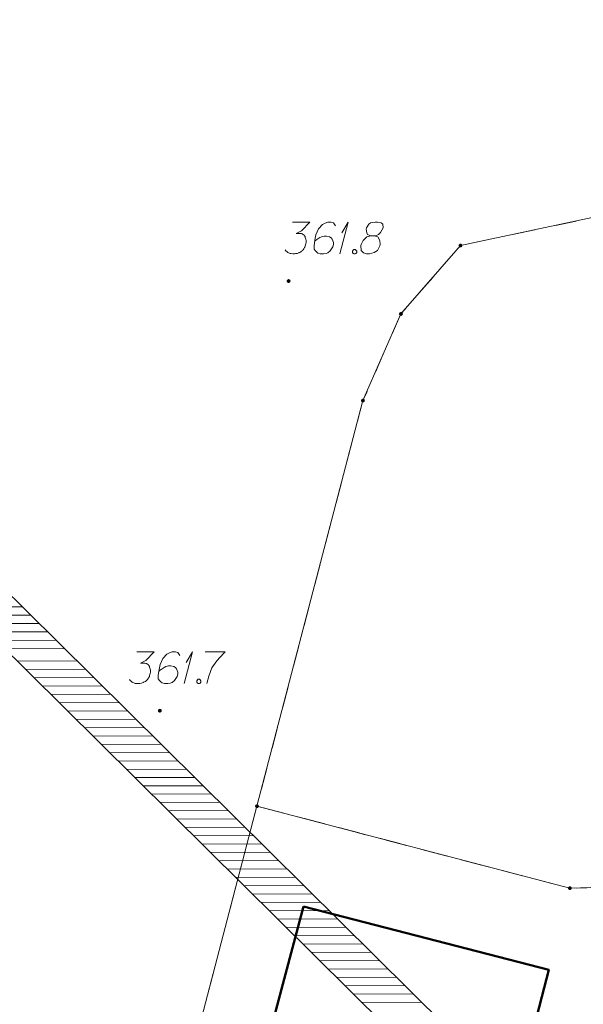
# Model space of a CAD drawing. Header units: metres. Extents: x 5555129 to 5555568, y 5636170 to 5636517.
# Tile 141 of 162: x 5555483 to 5555497, y 5636408 to 5636432. Entities that reach past the tile are written whole.
import ezdxf

# ---------------------------------------------------------------- set-up
doc = ezdxf.new("R2010")
doc.units = ezdxf.units.M
doc.header["$MEASUREMENT"] = 0
doc.linetypes.add('PRZER1-1', pattern=[2, 1, -1])
doc.layers.add('#zakres', color=7, linetype='Continuous', lineweight=18)
for name, color, linetype, lineweight, true_color in [('GEPPGD', 7, 'Continuous', 18, 0x008000), ('GESBZO', 7, 'Continuous', 50, 0x0a0909), ('GESDZI', 7, 'Continuous', 18, 0x0a0909), ('GESUZY', 7, 'PRZER1-1', 18, 0x008000), ('GSPWPN', 7, 'Continuous', 18, 0x0a0909), ('GSPWPN_O', 7, 'Continuous', 18, 0x0a0909)]:
    doc.layers.add(name, color=color, linetype=linetype, lineweight=lineweight, true_color=true_color)

# ---------------------------------------------------------------- blocks, each defined once
blk = doc.blocks.new('KOLO_2')
blk.add_hatch(color=0).paths.add_polyline_path([(0, -0.5), (-0.12941, -0.482963), (-0.25, -0.433013), (-0.353553, -0.353553), (-0.433013, -0.25), (-0.482963, -0.12941), (-0.5, 0), (-0.482963, 0.12941), (-0.433013, 0.25), (-0.353553, 0.353553), (-0.25, 0.433013), (-0.12941, 0.482963), (0, 0.5), (0.12941, 0.482963), (0.25, 0.433013), (0.353553, 0.353553), (0.433013, 0.25), (0.482963, 0.12941), (0.5, 0), (0.482963, -0.12941), (0.433013, -0.25), (0.353553, -0.353553), (0.25, -0.433013), (0.12941, -0.482963)])
blk = doc.blocks.new('EPPGN')
blk.add_hatch(color=0).paths.add_polyline_path([(0, -0.09), (-0.027812, -0.085595), (-0.052901, -0.072812), (-0.072812, -0.052901), (-0.085595, -0.027812), (-0.09, 0), (-0.085595, 0.027812), (-0.072812, 0.052901), (-0.052901, 0.072812), (-0.027812, 0.085595), (0, 0.09), (0.027812, 0.085595), (0.052901, 0.072812), (0.072812, 0.052901), (0.085595, 0.027812), (0.09, 0), (0.085595, -0.027812), (0.072812, -0.052901), (0.052901, -0.072812), (0.027812, -0.085595)])
blk = doc.blocks.new('*U188')
at = {"layer": 'GSPWPN_O', "color": 7, "linetype": 'ByBlock', "lineweight": 18}
for q in [(5555490.88, 5636426.002), (5555490.933, 5636426.498)]:
    blk.add_line((5555491.081, 5636426.752), q, dxfattribs=at)
blk = doc.blocks.new('*U189')
at = {"layer": 'GSPWPN_O', "color": 7, "linetype": 'ByBlock', "lineweight": 18}
for q in [(5555487.193, 5636415.832), (5555487.246, 5636416.328)]:
    blk.add_line((5555487.393, 5636416.582), q, dxfattribs=at)

msp = doc.modelspace()

# ---------------------------------------------------------------- linework, layer by layer
at = {"layer": '#zakres', "color": 134, "linetype": 'Continuous', "lineweight": 18}
for p, q in [((5555453.852, 5636446.855), (5555484.202, 5636416.82)), ((5555453.148, 5636446.145), (5555483.498, 5636416.11)), ((5555481.956, 5636417.643), (5555483.356, 5636417.65)), ((5555482.155, 5636417.446), (5555483.555, 5636417.453)), ((5555482.354, 5636417.249), (5555483.754, 5636417.256)), ((5555482.554, 5636417.052), (5555483.953, 5636417.059)), ((5555482.753, 5636416.855), (5555484.153, 5636416.862)), ((5555484.202, 5636416.82), (5555514.552, 5636386.785)), ((5555482.952, 5636416.658), (5555484.352, 5636416.665)), ((5555483.25, 5636416.363), (5555484.65, 5636416.37)), ((5555483.449, 5636416.166), (5555484.849, 5636416.173)), ((5555483.498, 5636416.11), (5555513.848, 5636386.075)), ((5555483.648, 5636415.969), (5555485.048, 5636415.976)), ((5555483.847, 5636415.772), (5555485.247, 5636415.779)), ((5555484.046, 5636415.575), (5555485.446, 5636415.582)), ((5555484.245, 5636415.378), (5555485.645, 5636415.385)), ((5555484.444, 5636415.181), (5555485.844, 5636415.188)), ((5555484.643, 5636414.984), (5555486.043, 5636414.991)), ((5555484.842, 5636414.787), (5555486.242, 5636414.795)), ((5555485.041, 5636414.59), (5555486.441, 5636414.598)), ((5555485.24, 5636414.393), (5555486.64, 5636414.401)), ((5555485.439, 5636414.196), (5555486.839, 5636414.204)), ((5555485.638, 5636413.999), (5555487.038, 5636414.007)), ((5555485.837, 5636413.802), (5555487.237, 5636413.81)), ((5555486.036, 5636413.606), (5555487.436, 5636413.613)), ((5555486.235, 5636413.409), (5555487.635, 5636413.416)), ((5555486.434, 5636413.212), (5555487.834, 5636413.219)), ((5555486.633, 5636413.015), (5555488.033, 5636413.022)), ((5555486.832, 5636412.818), (5555488.232, 5636412.825)), ((5555487.031, 5636412.621), (5555488.431, 5636412.628)), ((5555487.23, 5636412.424), (5555488.63, 5636412.431)), ((5555487.429, 5636412.227), (5555488.829, 5636412.234)), ((5555487.628, 5636412.03), (5555489.028, 5636412.037)), ((5555487.827, 5636411.833), (5555489.227, 5636411.84)), ((5555488.026, 5636411.636), (5555489.426, 5636411.643)), ((5555488.225, 5636411.439), (5555489.625, 5636411.446)), ((5555488.424, 5636411.242), (5555489.824, 5636411.249)), ((5555488.623, 5636411.045), (5555490.023, 5636411.052)), ((5555488.822, 5636410.848), (5555490.222, 5636410.855)), ((5555489.021, 5636410.651), (5555490.421, 5636410.658)), ((5555489.22, 5636410.454), (5555490.62, 5636410.462)), ((5555489.419, 5636410.257), (5555490.819, 5636410.265)), ((5555489.618, 5636410.06), (5555491.018, 5636410.068)), ((5555489.817, 5636409.863), (5555491.217, 5636409.871)), ((5555490.016, 5636409.666), (5555491.416, 5636409.674)), ((5555490.215, 5636409.469), (5555491.615, 5636409.477)), ((5555490.414, 5636409.273), (5555491.814, 5636409.28)), ((5555490.613, 5636409.076), (5555492.013, 5636409.083)), ((5555490.812, 5636408.879), (5555492.212, 5636408.886)), ((5555491.011, 5636408.682), (5555492.411, 5636408.689)), ((5555491.21, 5636408.485), (5555492.61, 5636408.492)), ((5555491.409, 5636408.288), (5555492.809, 5636408.295))]:
    msp.add_line(p, q, dxfattribs=at)
at = {"layer": 'GESBZO', "color": 7, "linetype": 'Continuous', "lineweight": 50, "flags": 128}
msp.add_lwpolyline([(5555490.02, 5636410.56), (5555495.83, 5636409.06), (5555492.56, 5636396.45), (5555486.68, 5636398.01), (5555490.02, 5636410.56)], close=True, dxfattribs=at)
at = {"layer": 'GESDZI', "color": 96, "linetype": 'Continuous', "lineweight": 18, "flags": 128}
msp.add_lwpolyline([(5555399.135, 5636366.433), (5555401.58, 5636375.21), (5555407.98, 5636388.69), (5555410.8, 5636392.86), (5555424.78, 5636404.45), (5555441.83, 5636417.85), (5555451.21, 5636424.13), (5555457.42, 5636431.35), (5555469.38, 5636450.93), (5555472.46, 5636456.89), (5555487.39, 5636447.84), (5555495.36, 5636441.79), (5555512.96, 5636426.69), (5555500.39, 5636427.61), (5555493.74, 5636426.2), (5555492.33, 5636424.58), (5555491.43, 5636422.53), (5555488.92, 5636412.93), (5555484.75, 5636396.97), (5555483.807, 5636393.359)], dxfattribs=at)
for points in [[(5555500.39, 5636427.61), (5555512.96, 5636426.69), (5555516.52, 5636415.95), (5555512.61, 5636415.87), (5555513.98, 5636411.45), (5555496.33, 5636410.99), (5555488.92, 5636412.93), (5555491.43, 5636422.53), (5555492.33, 5636424.58), (5555493.74, 5636426.2), (5555500.39, 5636427.61)], [(5555513.98, 5636411.45), (5555517.98, 5636411.55), (5555519.11, 5636408.15), (5555518.94, 5636405.62), (5555510.54, 5636405.07), (5555509.57, 5636398.41), (5555518.46, 5636398.3), (5555518.36, 5636396.8), (5555509.35, 5636396.92), (5555508.31, 5636389.85), (5555508.12, 5636388.56), (5555499.05, 5636389.91), (5555495.73, 5636390.4), (5555496.23, 5636393.93), (5555484.75, 5636396.97), (5555488.92, 5636412.93), (5555496.33, 5636410.99), (5555513.98, 5636411.45)]]:
    msp.add_lwpolyline(points, close=True, dxfattribs=at)
at = {"layer": 'GESUZY', "color": 96, "linetype": 'PRZER1-1', "lineweight": 18, "ltscale": 0.5, "true_color": 0x008000}
for points in [[(5555399.135, 5636366.433), (5555401.58, 5636375.21), (5555407.98, 5636388.69), (5555410.8, 5636392.86), (5555424.78, 5636404.45), (5555441.83, 5636417.85), (5555451.21, 5636424.13), (5555457.42, 5636431.35), (5555469.38, 5636450.93), (5555472.46, 5636456.89), (5555487.39, 5636447.84), (5555495.36, 5636441.79), (5555512.96, 5636426.69), (5555500.39, 5636427.61), (5555493.74, 5636426.2), (5555492.33, 5636424.58), (5555491.43, 5636422.53)], [(5555491.43, 5636422.53), (5555488.92, 5636412.93), (5555484.75, 5636396.97), (5555483.807, 5636393.359)]]:
    msp.add_lwpolyline(points, dxfattribs=at)
for points in [[(5555513.98, 5636411.45), (5555512.61, 5636415.87), (5555516.52, 5636415.95), (5555512.96, 5636426.69), (5555500.39, 5636427.61), (5555493.74, 5636426.2), (5555492.33, 5636424.58), (5555491.43, 5636422.53), (5555488.92, 5636412.93), (5555496.33, 5636410.99), (5555513.98, 5636411.45)], [(5555519.11, 5636408.15), (5555517.98, 5636411.55), (5555513.98, 5636411.45), (5555496.33, 5636410.99), (5555488.92, 5636412.93), (5555484.75, 5636396.97), (5555496.23, 5636393.93), (5555495.73, 5636390.4), (5555499.05, 5636389.91), (5555508.12, 5636388.56), (5555508.31, 5636389.85), (5555509.35, 5636396.92), (5555518.36, 5636396.8), (5555518.46, 5636398.3), (5555509.57, 5636398.41), (5555510.54, 5636405.07), (5555518.94, 5636405.62), (5555519.11, 5636408.15)]]:
    msp.add_lwpolyline(points, close=True, dxfattribs=at)
at = {"layer": 'GSPWPN_O', "color": 7, "linetype": 'Continuous', "lineweight": 18, "flags": 128}
for points in [[(5555489.758, 5636426.752), (5555490.171, 5636426.752), (5555489.976, 5636426.551), (5555489.846, 5636426.486), (5555489.953, 5636426.486), (5555489.976, 5636426.481), (5555489.988, 5636426.475), (5555490, 5636426.469), (5555490.012, 5636426.463), (5555490.035, 5636426.445), (5555490.047, 5636426.427), (5555490.059, 5636426.41), (5555490.065, 5636426.392), (5555490.077, 5636426.351), (5555490.083, 5636426.315), (5555490.083, 5636426.297), (5555490.083, 5636426.274), (5555490.077, 5636426.238), (5555490.071, 5636426.215), (5555490.065, 5636426.191), (5555490.059, 5636426.173), (5555490.053, 5636426.162), (5555490.047, 5636426.15), (5555490.041, 5636426.138), (5555490.03, 5636426.12), (5555490.012, 5636426.097), (5555489.994, 5636426.079), (5555489.982, 5636426.067), (5555489.965, 5636426.055), (5555489.947, 5636426.044), (5555489.923, 5636426.032), (5555489.911, 5636426.026), (5555489.87, 5636426.014), (5555489.835, 5636426.008), (5555489.811, 5636426.002), (5555489.77, 5636426.002), (5555489.723, 5636426.008), (5555489.705, 5636426.014), (5555489.687, 5636426.02), (5555489.669, 5636426.026), (5555489.652, 5636426.038), (5555489.634, 5636426.049), (5555489.604, 5636426.073), (5555489.587, 5636426.097)], [(5555490.78, 5636426.669), (5555490.732, 5636426.734), (5555490.679, 5636426.752), (5555490.596, 5636426.752), (5555490.537, 5636426.729), (5555490.502, 5636426.717), (5555490.472, 5636426.699), (5555490.378, 5636426.593), (5555490.313, 5636426.451), (5555490.295, 5636426.374), (5555490.272, 5636426.203), (5555490.272, 5636426.114), (5555490.295, 5636426.079), (5555490.343, 5636426.032), (5555490.36, 5636426.02), (5555490.419, 5636426.002), (5555490.496, 5636426.002), (5555490.555, 5636426.014), (5555490.596, 5636426.026), (5555490.656, 5636426.073), (5555490.715, 5636426.168), (5555490.732, 5636426.227), (5555490.732, 5636426.274), (5555490.703, 5636426.351), (5555490.679, 5636426.38), (5555490.638, 5636426.404), (5555490.567, 5636426.421), (5555490.514, 5636426.421), (5555490.449, 5636426.404), (5555490.408, 5636426.386), (5555490.337, 5636426.339), (5555490.301, 5636426.309), (5555490.283, 5636426.292)], [(5555491.618, 5636426.427), (5555491.701, 5636426.427), (5555491.724, 5636426.433), (5555491.795, 5636426.463), (5555491.848, 5636426.51), (5555491.907, 5636426.622), (5555491.901, 5636426.705), (5555491.86, 5636426.734), (5555491.777, 5636426.752), (5555491.718, 5636426.752), (5555491.606, 5636426.734), (5555491.571, 5636426.705), (5555491.512, 5636426.616), (5555491.506, 5636426.587), (5555491.518, 5636426.498), (5555491.541, 5636426.463), (5555491.618, 5636426.427), (5555491.523, 5636426.404), (5555491.435, 5636426.315), (5555491.388, 5636426.227), (5555491.382, 5636426.197), (5555491.388, 5636426.085), (5555491.441, 5636426.026), (5555491.512, 5636426.002), (5555491.583, 5636426.002), (5555491.695, 5636426.032), (5555491.777, 5636426.085), (5555491.831, 5636426.191), (5555491.836, 5636426.227), (5555491.831, 5636426.321), (5555491.783, 5636426.404), (5555491.701, 5636426.427)], [(5555491.216, 5636426.103), (5555491.246, 5636426.103), (5555491.264, 5636426.091), (5555491.281, 5636426.067), (5555491.281, 5636426.038), (5555491.264, 5636426.014), (5555491.246, 5636426.002), (5555491.216, 5636426.002), (5555491.199, 5636426.014), (5555491.181, 5636426.038), (5555491.181, 5636426.067), (5555491.199, 5636426.091), (5555491.216, 5636426.103)], [(5555486.071, 5636416.582), (5555486.484, 5636416.582), (5555486.289, 5636416.381), (5555486.159, 5636416.316), (5555486.266, 5636416.316), (5555486.289, 5636416.311), (5555486.301, 5636416.305), (5555486.313, 5636416.299), (5555486.325, 5636416.293), (5555486.348, 5636416.275), (5555486.36, 5636416.257), (5555486.372, 5636416.24), (5555486.378, 5636416.222), (5555486.39, 5636416.181), (5555486.395, 5636416.145), (5555486.395, 5636416.127), (5555486.395, 5636416.104), (5555486.39, 5636416.068), (5555486.384, 5636416.045), (5555486.378, 5636416.021), (5555486.372, 5636416.003), (5555486.366, 5636415.992), (5555486.36, 5636415.98), (5555486.354, 5636415.968), (5555486.342, 5636415.95), (5555486.325, 5636415.927), (5555486.307, 5636415.909), (5555486.295, 5636415.897), (5555486.277, 5636415.885), (5555486.26, 5636415.874), (5555486.236, 5636415.862), (5555486.224, 5636415.856), (5555486.183, 5636415.844), (5555486.147, 5636415.838), (5555486.124, 5636415.832), (5555486.083, 5636415.832), (5555486.035, 5636415.838), (5555486.018, 5636415.844), (5555486, 5636415.85), (5555485.982, 5636415.856), (5555485.964, 5636415.868), (5555485.947, 5636415.879), (5555485.917, 5636415.903), (5555485.899, 5636415.927)], [(5555487.092, 5636416.499), (5555487.045, 5636416.564), (5555486.992, 5636416.582), (5555486.909, 5636416.582), (5555486.85, 5636416.559), (5555486.815, 5636416.547), (5555486.785, 5636416.529), (5555486.691, 5636416.423), (5555486.626, 5636416.281), (5555486.608, 5636416.204), (5555486.584, 5636416.033), (5555486.584, 5636415.944), (5555486.608, 5636415.909), (5555486.655, 5636415.862), (5555486.673, 5636415.85), (5555486.732, 5636415.832), (5555486.809, 5636415.832), (5555486.868, 5636415.844), (5555486.909, 5636415.856), (5555486.968, 5636415.903), (5555487.027, 5636415.998), (5555487.045, 5636416.057), (5555487.045, 5636416.104), (5555487.016, 5636416.181), (5555486.992, 5636416.21), (5555486.951, 5636416.234), (5555486.88, 5636416.251), (5555486.827, 5636416.251), (5555486.762, 5636416.234), (5555486.72, 5636416.216), (5555486.649, 5636416.169), (5555486.614, 5636416.139), (5555486.596, 5636416.122)], [(5555487.694, 5636416.582), (5555488.167, 5636416.582), (5555488.137, 5636416.553), (5555487.966, 5636416.37), (5555487.848, 5636416.204), (5555487.777, 5636416.009), (5555487.73, 5636415.832)], [(5555487.529, 5636415.933), (5555487.559, 5636415.933), (5555487.576, 5636415.921), (5555487.594, 5636415.897), (5555487.594, 5636415.868), (5555487.576, 5636415.844), (5555487.559, 5636415.832), (5555487.529, 5636415.832), (5555487.511, 5636415.844), (5555487.494, 5636415.868), (5555487.494, 5636415.897), (5555487.511, 5636415.921), (5555487.529, 5636415.933)]]:
    msp.add_lwpolyline(points, dxfattribs=at)

# ---------------------------------------------------------------- block references
at = {"layer": 'GEPPGD', "color": 96, "lineweight": 18, "true_color": 0x008000, "xscale": 0.5, "yscale": 0.5, "zscale": 0.5, "rotation": 90}
for p in [(5555493.74, 5636426.2), (5555492.33, 5636424.58), (5555491.43, 5636422.53), (5555488.92, 5636412.93), (5555496.33, 5636410.99)]:
    msp.add_blockref('EPPGN', p, dxfattribs=at)
at = {"layer": 'GSPWPN', "color": 7, "lineweight": 18, "xscale": 0.09, "yscale": 0.09, "zscale": 0.09, "rotation": 90}
for p in [(5555489.67, 5636425.36), (5555486.62, 5636415.19)]:
    msp.add_blockref('KOLO_2', p, dxfattribs=at)
at = {"layer": 'GSPWPN_O', "color": 7, "linetype": 'Continuous', "lineweight": 18}
for name in ['*U188', '*U189']:
    msp.add_blockref(name, (0, 0), dxfattribs=at)

doc.saveas('drawing.dxf')
